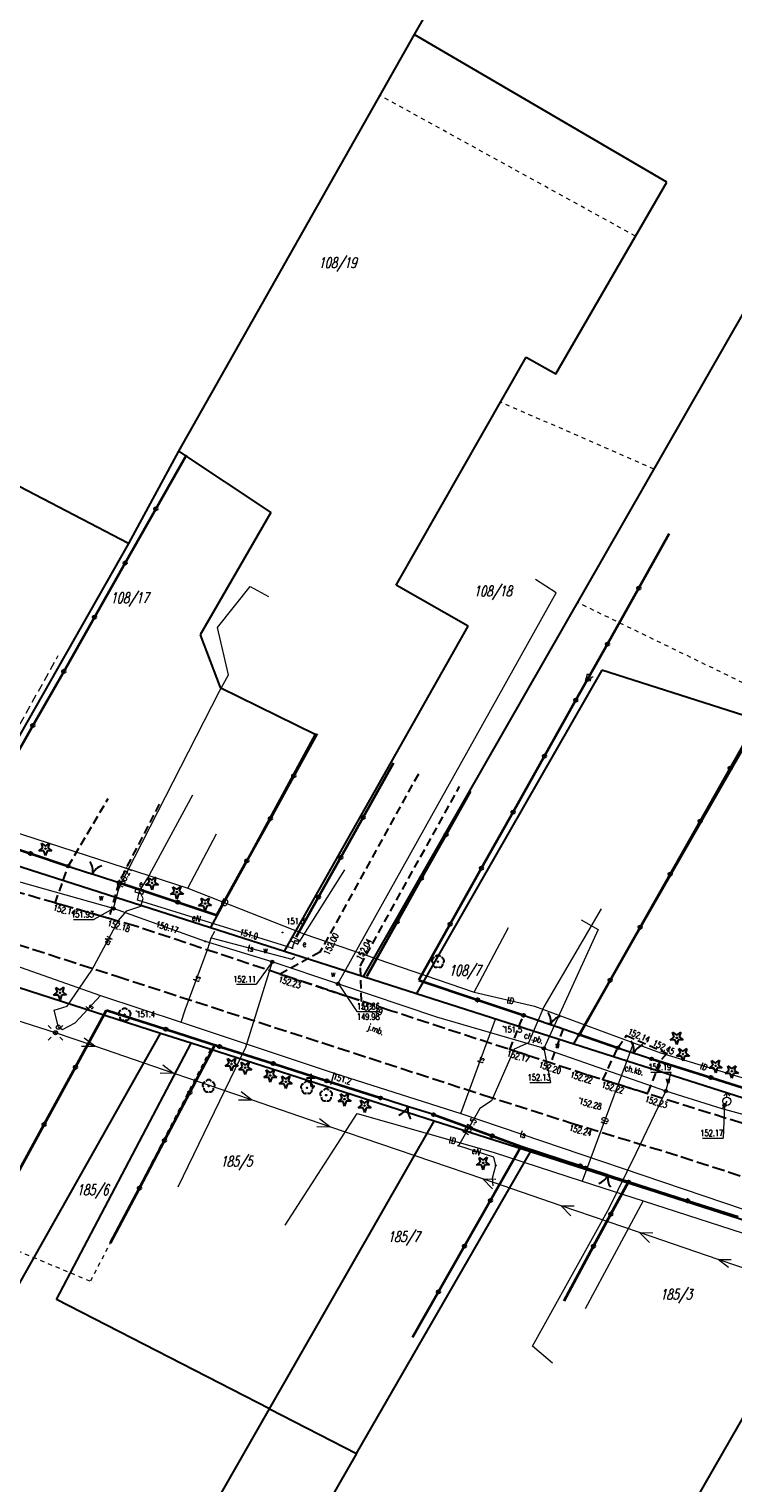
# Model space of a CAD drawing. Header units: metres. Extents: x 8430084 to 8437887, y 5768320 to 5771876.
# Tile 36 of 50: x 8434216 to 8434301, y 5770197 to 5770373. Entities that reach past the tile are written whole.
import ezdxf
from ezdxf.enums import TextEntityAlignment as Align

# ---------------------------------------------------------------- set-up
doc = ezdxf.new("R2010")
doc.units = ezdxf.units.M
doc.header["$MEASUREMENT"] = 0
for name, pattern in [('2_OTKC', [1.5, 1, -0.5]), ('2_OTKJ', [2, 1.5, -0.5]), ('2_OTZK', [1.5, 1, -0.5]), ('4_SUEP_A', [0]), ('4_SUTP_A', [0]), ('4_SUWP', [0]), ('GDE', [0]), ('GUK', [2, 1.5, -0.5]), ('GUZ', [1, 0.5, -0.5])]:
    doc.linetypes.add(name, pattern=pattern)
doc.layers.get('0').update_dxf_attribs({"color": 250, "linetype": 'CONTINUOUS', "lineweight": 100})
for name, color, linetype, lineweight in [('Dzialki', 4, 'GDE', 30), ('Numery_dzialek', 4, 'CONTINUOUS', 30), ('OTD_T_0', 252, 'CONTINUOUS', 30), ('OTK_E_T_0', 253, 'CONTINUOUS', 0), ('OTK_E_T_1', 253, 'CONTINUOUS', 0), ('OTK_L_0', 253, '2_OTKJ', 30), ('OTK_L_2', 253, '2_OTKC', 30), ('OTO_L_0', 252, 'CONTINUOUS', 35), ('OTO_L_1', 252, 'CONTINUOUS', 30), ('OTR_T_0', 253, 'CONTINUOUS', 18), ('OTR_T_1', 253, 'CONTINUOUS', 18), ('OTZ_L_1', 253, '2_OTZK', 18), ('OTZ_T_0', 253, 'CONTINUOUS', 30), ('OTZ_T_1', 253, 'CONTINUOUS', 30), ('SUE_E_T_1', 1, 'CONTINUOUS', 0), ('SUE_T_3', 1, 'CONTINUOUS', 18), ('SUE_T_4', 7, 'CONTINUOUS', 18), ('SUEP_E_T_0', 1, 'CONTINUOUS', 0), ('SUEP_L_0', 1, '4_SUEP_A', 18), ('SUER_T_0', 1, 'CONTINUOUS', 18), ('SUP_T_2', 1, 'CONTINUOUS', 18), ('SUW_E_T_2', 5, 'CONTINUOUS', 0), ('SUW_T_2', 5, 'CONTINUOUS', 18), ('SUW_T_5', 5, 'CONTINUOUS', 18), ('SUWP_L_0', 5, '4_SUWP', 18), ('SUWR_T_0', 5, 'CONTINUOUS', 18), ('Uzytki', 253, 'GUZ', 18)]:
    doc.layers.add(name, color=color, linetype=linetype, lineweight=lineweight)
for name, color, linetype, lineweight, true_color in [('Kontury', 7, 'GUK', 18, 0x008000), ('Numery_uzytkow', 7, 'CONTINUOUS', 9, 0x008000), ('SUTP_E_T_0', 7, 'CONTINUOUS', 0, 0xff9100), ('SUTP_L_0', 7, '4_SUTP_A', 18, 0xff9100), ('SUTR_T_0', 7, 'CONTINUOUS', 18, 0xff9100)]:
    doc.layers.add(name, color=color, linetype=linetype, lineweight=lineweight, true_color=true_color)
doc.styles.get("Standard").update_dxf_attribs({"font": 'Simplex.SHX', "width": 0.75})

# ---------------------------------------------------------------- blocks, each defined once
blk = doc.blocks.new('2_OTDF')
at = {"color": 0, "linetype": 'Continuous'}
for p, q in [((-0.5, 1), (0.5, 1)), ((0, 1.5), (0, 0)), ((0, 0), (0.5, 0))]:
    blk.add_line(p, q, dxfattribs=at)
blk = doc.blocks.new('2_OTRN')
at = {"color": 0, "linetype": 'Continuous'}
blk.add_circle((0, 0), 0.045, dxfattribs=at)
blk = doc.blocks.new('2_OTRS')
at = {"color": 0, "linetype": 'Continuous'}
blk.add_circle((0, 0), 0.045, dxfattribs=at)
blk = doc.blocks.new('2_OTZG')
at = {"color": 0, "linetype": 'Continuous'}
for p, q in [((-0.78225, -0.26495), (-0.3012, 0.09375)), ((-0.3012, 0.09375), (-0.4937, 0.6621)), ((-0.4937, 0.6621), (-0.0039, 0.31545)), ((-0.0039, 0.31545), (0.4771, 0.67415)), ((0.4771, 0.67415), (0.2988, 0.1012)), ((0.2988, 0.1012), (0.7886, -0.24545)), ((-0.18225, -0.2575), (-0.78225, -0.26495)), ((0.01025, -0.82585), (-0.18225, -0.2575)), ((0.1886, -0.2529), (0.01025, -0.82585)), ((0.7886, -0.24545), (0.1886, -0.2529))]:
    blk.add_line(p, q, dxfattribs=at)
blk.add_circle((0, 0), 0.045, dxfattribs=at)
blk = doc.blocks.new('2_OTZL')
at = {"color": 0, "linetype": 'Continuous'}
blk.add_circle((0, 0), 0.045, dxfattribs=at)
for centre, start, end in [((-0.36, 0.12), 102.1445, 221.86), ((0, 0.38), 30.1401, 149.8599), ((0.36, 0.12), 318.14, 77.8555), ((-0.22, -0.3), 174.1482, 293.8542), ((0.22, -0.3), 246.1458, 5.8518)]:
    blk.add_arc(centre, 0.375, start, end, dxfattribs=at)
blk = doc.blocks.new('4_SUEO_W')
at = {"color": 0, "linetype": 'Continuous'}
for p, q in [((-0.53035, 0.53035), (-0.8839, 0.8839)), ((0.53035, 0.53035), (0.8839, 0.8839)), ((-0.53035, -0.53035), (-0.8839, -0.8839)), ((0.53035, -0.53035), (0.8839, -0.8839))]:
    blk.add_line(p, q, dxfattribs=at)
blk.add_circle((0, 0), 0.025, dxfattribs=at)
blk = doc.blocks.new('4_SUPP')
at = {"color": 0, "linetype": 'Continuous'}
blk.add_circle((0, 0), 0.25, dxfattribs=at)
blk = doc.blocks.new('4_SUES')
at = {"color": 0, "linetype": 'Continuous'}
for p, q in [((0.5, 0.25), (-0.5, 0.25)), ((-0.5, 0.25), (-0.5, -0.25)), ((0.5, -0.25), (0.5, 0.25)), ((-0.5, -0.25), (0.5, -0.25))]:
    blk.add_line(p, q, dxfattribs=at)
blk = doc.blocks.new('4_SUPS')
at = {"color": 0, "linetype": 'Continuous'}
blk.add_circle((0, 0), 0.0625, dxfattribs=at)
blk = doc.blocks.new('4_SUWH')
at = {"color": 0, "linetype": 'Continuous'}
for p, q in [((0, 1), (-0.35355, 0.64645)), ((0, 1), (0.35355, 0.64645)), ((0, 0.5), (0, 1))]:
    blk.add_line(p, q, dxfattribs=at)
blk.add_circle((0, 0), 0.5, dxfattribs=at)
blk = doc.blocks.new('4_SUWW')
at = {"color": 0, "linetype": 'Continuous'}
for radius in [0.2, 0.175, 0.15, 0.125, 0.1, 0.075, 0.05, 0.025, 0.00715]:
    blk.add_circle((0, 0), radius, dxfattribs=at)

msp = doc.modelspace()

# ---------------------------------------------------------------- linework, layer by layer
at = {"layer": 'Dzialki'}
for p, q in [((8434341.06, 5770510.21), (8434262.35, 5770372.09)), ((8434256.21, 5770258.38), (8434386.75, 5770486.49)), ((8434262.35, 5770372.09), (8434233.92, 5770321.8)), ((8434292.8, 5770354.26), (8434262.35, 5770372.09)), ((8434279.41, 5770331.13), (8434292.8, 5770354.26)), ((8434227.86, 5770310.66), (8434175.54, 5770337.93)), ((8434260.15, 5770305.64), (8434275.86, 5770333.16)), ((8434275.86, 5770333.16), (8434279.41, 5770331.13)), ((8434233.92, 5770321.8), (8434227.86, 5770310.66)), ((8434233.92, 5770321.8), (8434245.06, 5770314.4)), ((8434245.06, 5770314.4), (8434236.54, 5770299.61)), ((8434227.86, 5770310.66), (8434207.13, 5770274.13)), ((8434268.84, 5770300.69), (8434260.15, 5770305.64)), ((8434236.54, 5770299.61), (8434238.92, 5770293.27)), ((8434246.69, 5770261.44), (8434268.84, 5770300.69)), ((8434284.98, 5770295.38), (8434262.62, 5770256.33)), ((8434303.99, 5770289.3), (8434284.98, 5770295.38)), ((8434238.92, 5770293.27), (8434250.41, 5770287.64)), ((8434281.6, 5770250.27), (8434303.99, 5770289.3)), ((8434250.41, 5770287.64), (8434237.77, 5770264.31)), ((8434207.13, 5770274.13), (8434237.77, 5770264.31)), ((8434237.77, 5770264.31), (8434246.69, 5770261.44)), ((8434231.73, 5770251.53), (8434194.63, 5770263.43)), ((8434246.69, 5770261.44), (8434256.21, 5770258.38)), ((8434256.21, 5770258.38), (8434262.62, 5770256.33)), ((8434262.62, 5770256.33), (8434281.6, 5770250.27)), ((8433900.82, 5769664.56), (8434231.73, 5770251.53)), ((8434219.18, 5770219.42), (8434235.45, 5770250.34)), ((8434235.45, 5770250.34), (8434231.73, 5770251.53)), ((8434264.74, 5770240.94), (8434235.45, 5770250.34)), ((8434281.6, 5770250.27), (8434306.98, 5770242.16)), ((8434244.88, 5770206.22), (8434264.74, 5770240.94)), ((8434276.36, 5770237.22), (8434264.74, 5770240.94)), ((8434255.38, 5770200.83), (8434276.36, 5770237.22)), ((8434313.55, 5770225.29), (8434276.36, 5770237.22)), ((8434287.66, 5770180.16), (8434313.55, 5770225.29)), ((8434244.88, 5770206.22), (8434219.18, 5770219.42)), ((8433926.75, 5769650.03), (8434244.88, 5770206.22)), ((8434244.88, 5770206.22), (8434255.38, 5770200.83)), ((8434255.38, 5770200.83), (8433935.13, 5769645.32))]:
    msp.add_line(p, q, dxfattribs=at)
at = {"layer": 'Kontury'}
for p, q in [((8434207.13, 5770274.13), (8434237.77, 5770264.31)), ((8434237.77, 5770264.31), (8434246.69, 5770261.44)), ((8434231.73, 5770251.53), (8434194.63, 5770263.43)), ((8434246.69, 5770261.44), (8434256.21, 5770258.38)), ((8434256.21, 5770258.38), (8434262.62, 5770256.33)), ((8434262.62, 5770256.33), (8434281.6, 5770250.27)), ((8434235.45, 5770250.34), (8434231.73, 5770251.53)), ((8434237.75, 5770249.6), (8434235.45, 5770250.34)), ((8434281.6, 5770250.27), (8434306.98, 5770242.16)), ((8434264.74, 5770240.94), (8434237.75, 5770249.6)), ((8434276.36, 5770237.22), (8434264.74, 5770240.94)), ((8434313.55, 5770225.29), (8434276.36, 5770237.22))]:
    msp.add_line(p, q, dxfattribs=at)
at = {"layer": 'OTK_L_0', "linetype": '2_OTKJ'}
for p, q in [((8434183.95, 5770272.11), (8434226.48, 5770258.42)), ((8434228.77, 5770264.45), (8434201.96, 5770272.19)), ((8434259.48, 5770254.26), (8434228.77, 5770264.45)), ((8434226.48, 5770258.42), (8434270.73, 5770244.08)), ((8434283.13, 5770246.54), (8434259.48, 5770254.26)), ((8434305.71, 5770239.48), (8434283.13, 5770246.54)), ((8434270.73, 5770244.08), (8434281.2, 5770240.73)), ((8434281.2, 5770240.73), (8434294.52, 5770236.66)), ((8434294.52, 5770236.66), (8434304.37, 5770233.45))]:
    msp.add_line(p, q, dxfattribs=at)
at = {"layer": 'OTK_L_2', "linetype": '2_OTKC'}
for p, q in [((8434262.84, 5770282.82), (8434250.95, 5770261.33)), ((8434220.61, 5770271.71), (8434225.43, 5770279.87)), ((8434255.86, 5770259.72), (8434267.8, 5770281.31)), ((8434231.59, 5770279.2), (8434226.7, 5770269.73)), ((8434219.04, 5770267.26), (8434220.61, 5770271.71)), ((8434226.7, 5770269.73), (8434225.51, 5770265.39)), ((8434225.51, 5770265.39), (8434219.04, 5770267.26)), ((8434250.95, 5770261.33), (8434246.19, 5770258.67)), ((8434246.19, 5770258.67), (8434255.97, 5770255.43)), ((8434255.97, 5770255.43), (8434255.86, 5770259.72)), ((8434273.87, 5770249.57), (8434275.52, 5770253.71)), ((8434275.52, 5770253.71), (8434280.3, 5770252.08)), ((8434280.3, 5770252.08), (8434278.8, 5770247.95)), ((8434286.9, 5770249.77), (8434287.96, 5770251.26)), ((8434287.96, 5770251.26), (8434292.83, 5770249.11)), ((8434278.8, 5770247.95), (8434273.87, 5770249.57)), ((8434285.09, 5770245.93), (8434286.9, 5770249.77)), ((8434291.98, 5770248.13), (8434290.48, 5770244.24)), ((8434292.83, 5770249.11), (8434291.98, 5770248.13)), ((8434290.48, 5770244.24), (8434285.09, 5770245.93))]:
    msp.add_line(p, q, dxfattribs=at)
at = {"layer": 'OTO_L_0'}
for p, q in [((8434231.18, 5770314.83), (8434234.88, 5770321.37)), ((8434227.47, 5770308.3), (8434231.18, 5770314.83)), ((8434293.11, 5770311.8), (8434289.44, 5770305.26)), ((8434223.77, 5770301.76), (8434227.47, 5770308.3)), ((8434289.44, 5770305.26), (8434285.65, 5770298.5)), ((8434220.06, 5770295.22), (8434223.77, 5770301.76)), ((8434285.65, 5770298.5), (8434281.85, 5770291.74)), ((8434216.35, 5770288.68), (8434220.06, 5770295.22)), ((8434281.85, 5770291.74), (8434278.06, 5770284.98)), ((8434212.65, 5770282.14), (8434216.35, 5770288.68)), ((8434300.47, 5770283.54), (8434304.09, 5770289.95)), ((8434247.81, 5770282.61), (8434250.64, 5770287.74)), ((8434278.06, 5770284.98), (8434274.26, 5770278.22)), ((8434259.85, 5770284.12), (8434256.18, 5770277.58)), ((8434296.84, 5770277.14), (8434300.47, 5770283.54)), ((8434244.99, 5770277.48), (8434247.81, 5770282.61)), ((8434266.19, 5770275.51), (8434269.14, 5770280.77)), ((8434274.26, 5770278.22), (8434270.47, 5770271.46)), ((8434242.16, 5770272.36), (8434244.99, 5770277.48)), ((8434256.18, 5770277.58), (8434253.48, 5770272.77)), ((8434293.22, 5770270.73), (8434296.84, 5770277.14)), ((8434208.95, 5770275.62), (8434216.06, 5770273.23)), ((8434263.24, 5770270.25), (8434266.19, 5770275.51)), ((8434216.06, 5770273.23), (8434220.61, 5770271.71)), ((8434253.48, 5770272.77), (8434250.78, 5770267.96)), ((8434238.54, 5770265.79), (8434242.16, 5770272.36)), ((8434270.47, 5770271.46), (8434266.68, 5770264.7)), ((8434226.7, 5770269.73), (8434233.81, 5770267.36)), ((8434260.29, 5770264.99), (8434263.24, 5770270.25)), ((8434289.6, 5770264.33), (8434293.22, 5770270.73)), ((8434250.78, 5770267.96), (8434248.09, 5770263.15)), ((8434233.81, 5770267.36), (8434238.54, 5770265.79)), ((8434256.62, 5770258.45), (8434260.29, 5770264.99)), ((8434266.68, 5770264.7), (8434262.88, 5770257.94)), ((8434285.98, 5770257.93), (8434289.6, 5770264.33)), ((8434262.88, 5770257.94), (8434269.99, 5770255.56)), ((8434282.28, 5770251.4), (8434285.98, 5770257.93)), ((8434269.99, 5770255.56), (8434275.52, 5770253.71)), ((8434221.47, 5770247.43), (8434225.22, 5770254.31)), ((8434225.22, 5770254.31), (8434232.37, 5770252.03)), ((8434232.37, 5770252.03), (8434238.84, 5770249.95)), ((8434235.27, 5770244.37), (8434238.31, 5770250.12)), ((8434238.84, 5770249.95), (8434245.31, 5770247.88)), ((8434282.28, 5770251.4), (8434286.9, 5770249.77)), ((8434290.96, 5770248.45), (8434298.12, 5770246.2)), ((8434217.72, 5770240.54), (8434221.47, 5770247.43)), ((8434245.31, 5770247.88), (8434251.79, 5770245.8)), ((8434251.79, 5770245.8), (8434258.26, 5770243.73)), ((8434298.12, 5770246.2), (8434302.84, 5770244.72)), ((8434232.23, 5770238.61), (8434235.27, 5770244.37)), ((8434264.68, 5770241.72), (8434271.73, 5770239.15)), ((8434213.96, 5770233.65), (8434217.72, 5770240.54)), ((8434229.19, 5770232.86), (8434232.23, 5770238.61)), ((8434275.24, 5770237.87), (8434271.54, 5770231.35)), ((8434271.73, 5770239.15), (8434275.24, 5770237.87)), ((8434275.24, 5770237.87), (8434282.36, 5770235.52)), ((8434282.36, 5770235.52), (8434283.02, 5770235.3)), ((8434225.69, 5770226.23), (8434229.19, 5770232.86)), ((8434286.07, 5770229.72), (8434288.17, 5770233.61)), ((8434288.17, 5770233.61), (8434295.31, 5770231.33)), ((8434271.54, 5770231.35), (8434268.41, 5770225.84)), ((8434295.31, 5770231.33), (8434301.41, 5770229.38)), ((8434283.97, 5770225.83), (8434286.07, 5770229.72)), ((8434268.41, 5770225.84), (8434265.28, 5770220.33)), ((8434280.41, 5770219.23), (8434283.97, 5770225.83)), ((8434265.28, 5770220.33), (8434262.15, 5770214.81))]:
    msp.add_line(p, q, dxfattribs=at)
for centre in [(8434231.18, 5770314.83), (8434227.47, 5770308.3), (8434289.44, 5770305.26), (8434223.77, 5770301.76), (8434285.65, 5770298.5), (8434220.06, 5770295.22), (8434281.85, 5770291.74), (8434216.35, 5770288.68), (8434278.06, 5770284.98), (8434300.47, 5770283.54), (8434247.81, 5770282.61), (8434274.26, 5770278.22), (8434244.99, 5770277.48), (8434256.18, 5770277.58), (8434296.84, 5770277.14), (8434266.19, 5770275.51), (8434216.06, 5770273.23), (8434253.48, 5770272.77), (8434242.16, 5770272.36), (8434270.47, 5770271.46), (8434263.24, 5770270.25), (8434293.22, 5770270.73), (8434233.81, 5770267.36), (8434250.78, 5770267.96), (8434260.29, 5770264.99), (8434266.68, 5770264.7), (8434289.6, 5770264.33), (8434285.98, 5770257.93), (8434269.99, 5770255.56), (8434232.37, 5770252.03), (8434238.84, 5770249.95), (8434221.47, 5770247.43), (8434245.31, 5770247.88), (8434298.12, 5770246.2), (8434251.79, 5770245.8), (8434235.27, 5770244.37), (8434217.72, 5770240.54), (8434232.23, 5770238.61), (8434271.73, 5770239.15), (8434282.36, 5770235.52), (8434229.19, 5770232.86), (8434271.54, 5770231.35), (8434295.31, 5770231.33), (8434286.07, 5770229.72), (8434268.41, 5770225.84), (8434283.97, 5770225.83), (8434265.28, 5770220.33)]:
    msp.add_circle(centre, 0.17, dxfattribs=at)
at = {"layer": 'OTO_L_1'}
for p, q in [((8434220.61, 5770271.71), (8434223.06, 5770270.91)), ((8434222.82, 5770270.99), (8434224.25, 5770270.53)), ((8434224.25, 5770270.53), (8434226.7, 5770269.73)), ((8434275.52, 5770253.71), (8434278.31, 5770252.76)), ((8434278.07, 5770252.84), (8434279.49, 5770252.35)), ((8434279.49, 5770252.35), (8434282.28, 5770251.4)), ((8434286.9, 5770249.77), (8434288.34, 5770249.3)), ((8434288.1, 5770249.38), (8434289.52, 5770248.92)), ((8434289.52, 5770248.92), (8434290.96, 5770248.45)), ((8434260.87, 5770242.91), (8434258.26, 5770243.73)), ((8434262.31, 5770242.46), (8434260.87, 5770242.91)), ((8434264.68, 5770241.72), (8434262.07, 5770242.54)), ((8434285, 5770234.65), (8434283.02, 5770235.3)), ((8434286.43, 5770234.18), (8434285, 5770234.65)), ((8434288.17, 5770233.61), (8434286.19, 5770234.26))]:
    msp.add_line(p, q, dxfattribs=at)
for centre in [(8434220.61, 5770271.71), (8434226.7, 5770269.73), (8434275.52, 5770253.71), (8434282.28, 5770251.4), (8434286.9, 5770249.77), (8434290.96, 5770248.45), (8434258.26, 5770243.73), (8434264.68, 5770241.72), (8434283.02, 5770235.3), (8434288.17, 5770233.61)]:
    msp.add_circle(centre, 0.17, dxfattribs=at)
for centre, start, end in [((8434221.57, 5770271.11), 349.9339, 34.0083), ((8434225.33, 5770269.88), 109.9706, 154.045), ((8434276.82, 5770252.97), 349.0749, 33.1493), ((8434280.57, 5770251.69), 109.1116, 153.186), ((8434286.84, 5770249.5), 349.9339, 34.0083), ((8434290.61, 5770248.27), 109.9706, 154.045), ((8434259.78, 5770243.54), 290.6005, 334.6749), ((8434263.56, 5770242.36), 170.5638, 214.6382), ((8434283.92, 5770235.3), 289.8136, 333.888), ((8434287.68, 5770234.06), 169.7769, 213.8513)]:
    msp.add_arc(centre, 2, start, end, dxfattribs=at)
at = {"layer": 'OTZ_L_1', "linetype": '2_OTZK'}
msp.add_line((8434206.83, 5770274.44), (8434219.4, 5770297.14), dxfattribs=at)
at = {"layer": 'SUEP_L_0', "linetype": '4_SUEP_A'}
for p, q in [((8434230.16, 5770270.21), (8434235.63, 5770280.3)), ((8434253.95, 5770271.27), (8434248.51, 5770262.66)), ((8434229.2, 5770268.71), (8434230.16, 5770270.21)), ((8434228.96, 5770267.62), (8434229.2, 5770268.71)), ((8434247.63, 5770261.83), (8434228.96, 5770267.62)), ((8434229.65, 5770267.8), (8434229.2, 5770268.71)), ((8434229.37, 5770266.87), (8434229.65, 5770267.8)), ((8434226.67, 5770265.13), (8434227.68, 5770266.32)), ((8434227.68, 5770266.32), (8434229.37, 5770266.87)), ((8434284.89, 5770266.55), (8434277.98, 5770254.73)), ((8434223.44, 5770259.16), (8434226.67, 5770265.13)), ((8434247.96, 5770262.75), (8434247.63, 5770261.83)), ((8434248.13, 5770262.65), (8434247.96, 5770262.75)), ((8434248.51, 5770262.66), (8434248.13, 5770262.65)), ((8434220.5, 5770254.8), (8434223.44, 5770259.16)), ((8434218.9, 5770254.33), (8434220.5, 5770254.8)), ((8434219.42, 5770252.27), (8434218.9, 5770254.33)), ((8434277.98, 5770254.73), (8434276.14, 5770250.4)), ((8434219.07, 5770251.6), (8434214.3, 5770253.12)), ((8434223.8, 5770249.98), (8434219.07, 5770251.6)), ((8434222.22, 5770249.99), (8434223.8, 5770249.98)), ((8434223.8, 5770249.98), (8434222.54, 5770250.94)), ((8434233.26, 5770246.74), (8434223.8, 5770249.98)), ((8434276.14, 5770250.4), (8434274.39, 5770249.61)), ((8434274.39, 5770249.61), (8434271.65, 5770243.4)), ((8434231.68, 5770246.75), (8434233.26, 5770246.74)), ((8434233.26, 5770246.74), (8434232, 5770247.7)), ((8434242.72, 5770243.5), (8434233.26, 5770246.74)), ((8434241.14, 5770243.51), (8434242.72, 5770243.5)), ((8434242.72, 5770243.5), (8434241.46, 5770244.46)), ((8434252.18, 5770240.26), (8434242.72, 5770243.5)), ((8434271.65, 5770243.4), (8434270.24, 5770242.44)), ((8434252.18, 5770240.26), (8434250.92, 5770241.22)), ((8434270.24, 5770242.44), (8434267.68, 5770237.97)), ((8434250.6, 5770240.28), (8434252.18, 5770240.26)), ((8434270.61, 5770233.96), (8434252.18, 5770240.26)), ((8434271.96, 5770236.58), (8434267.68, 5770237.97)), ((8434272.19, 5770235.59), (8434271.96, 5770236.58)), ((8434271.78, 5770234.06), (8434272.19, 5770235.59)), ((8434280.07, 5770230.72), (8434270.61, 5770233.96)), ((8434271.79, 5770232.76), (8434270.61, 5770233.96)), ((8434270.61, 5770233.96), (8434272.19, 5770233.94)), ((8434271.85, 5770233.11), (8434271.78, 5770234.06)), ((8434289.53, 5770227.48), (8434280.07, 5770230.72)), ((8434281.25, 5770229.52), (8434280.07, 5770230.72)), ((8434280.07, 5770230.72), (8434281.65, 5770230.7)), ((8434299, 5770224.24), (8434289.53, 5770227.48)), ((8434290.71, 5770226.28), (8434289.53, 5770227.48)), ((8434289.53, 5770227.48), (8434291.12, 5770227.47)), ((8434303.73, 5770222.62), (8434299, 5770224.24)), ((8434300.25, 5770223.28), (8434299, 5770224.24)), ((8434299, 5770224.24), (8434300.58, 5770224.23))]:
    msp.add_line(p, q, dxfattribs=at)
at = {"layer": 'SUP_T_2', "linetype": 'Continuous', "lineweight": 0}
for p, q in [((8434219.18, 5770251.81), (8434218.94, 5770251.36)), ((8434219.19, 5770251.83), (8434218.95, 5770251.38))]:
    msp.add_line(p, q, dxfattribs=at)
at = {"layer": 'SUTP_L_0', "linetype": '4_SUTP_A'}
for p, q in [((8434207.81, 5770277.89), (8434235.04, 5770269.06)), ((8434235.04, 5770269.06), (8434238.5, 5770275.62)), ((8434235.04, 5770269.06), (8434249.04, 5770263.56)), ((8434195.43, 5770266.32), (8434224.49, 5770256.09)), ((8434269.57, 5770256.48), (8434273.73, 5770264.32)), ((8434237.48, 5770261.84), (8434237.83, 5770263.07)), ((8434237.83, 5770263.07), (8434238.3, 5770263.88)), ((8434237.83, 5770263.07), (8434247.58, 5770260.49)), ((8434249.04, 5770263.56), (8434269.57, 5770256.48)), ((8434234.7, 5770254.38), (8434237.48, 5770261.84)), ((8434247.58, 5770260.49), (8434247.91, 5770260.75)), ((8434221.44, 5770252.79), (8434224.49, 5770256.09)), ((8434224.49, 5770256.09), (8434234.22, 5770252.86)), ((8434269.57, 5770256.48), (8434276.84, 5770254.79)), ((8434234.22, 5770252.86), (8434234.7, 5770254.38)), ((8434276.84, 5770254.79), (8434288.79, 5770250.4)), ((8434219.42, 5770252.27), (8434219.93, 5770252.01)), ((8434219.93, 5770252.01), (8434221.44, 5770252.79)), ((8434234.22, 5770252.86), (8434252.69, 5770246.71)), ((8434267.98, 5770241.86), (8434272.16, 5770253.24)), ((8434288.79, 5770250.4), (8434282.61, 5770233.69)), ((8434288.79, 5770250.4), (8434292.06, 5770249.19)), ((8434292.06, 5770249.19), (8434305.27, 5770245.17)), ((8434252.29, 5770245.36), (8434252.69, 5770246.71)), ((8434252.69, 5770246.71), (8434267.98, 5770241.86)), ((8434246.78, 5770228.38), (8434255.45, 5770241.87)), ((8434255.45, 5770241.87), (8434271.85, 5770237.19)), ((8434267.98, 5770241.86), (8434304.51, 5770229.45)), ((8434271.85, 5770237.19), (8434282.61, 5770233.69)), ((8434282.61, 5770233.69), (8434289.96, 5770231.31)), ((8434289.96, 5770231.31), (8434282.96, 5770218.28)), ((8434289.96, 5770231.31), (8434313.71, 5770223.59))]:
    msp.add_line(p, q, dxfattribs=at)
at = {"layer": 'SUWP_L_0', "linetype": '4_SUWP'}
for p, q in [((8434279.45, 5770304.71), (8434276.99, 5770306.3)), ((8434238.62, 5770300.5), (8434242.55, 5770305.46)), ((8434242.55, 5770305.46), (8434244.75, 5770304.27)), ((8434253.14, 5770257.5), (8434279.45, 5770304.71)), ((8434239.93, 5770294.8), (8434238.62, 5770300.5)), ((8434238.85, 5770292.82), (8434239.93, 5770294.8)), ((8434226.75, 5770269.12), (8434238.85, 5770292.82)), ((8434226.08, 5770266.59), (8434202.65, 5770273.22)), ((8434226.08, 5770266.59), (8434226.75, 5770269.12)), ((8434237.15, 5770262.62), (8434226.08, 5770266.59)), ((8434284.54, 5770264.05), (8434277.99, 5770249.71)), ((8434282.46, 5770265.25), (8434284.54, 5770264.05)), ((8434245.21, 5770260.15), (8434237.15, 5770262.62)), ((8434245.21, 5770260.15), (8434241.99, 5770249.83)), ((8434253.14, 5770257.5), (8434245.21, 5770260.15)), ((8434265.08, 5770253.5), (8434253.14, 5770257.5)), ((8434277.76, 5770249.78), (8434265.08, 5770253.5)), ((8434241.99, 5770249.83), (8434233.84, 5770232.95)), ((8434277.99, 5770249.71), (8434277.76, 5770249.78)), ((8434292.68, 5770244.57), (8434277.99, 5770249.71)), ((8434289.11, 5770237.07), (8434292.68, 5770244.57)), ((8434299.5, 5770242.41), (8434292.68, 5770244.57)), ((8434299.78, 5770242.88), (8434299.5, 5770242.41)), ((8434300.05, 5770243.33), (8434299.78, 5770242.88)), ((8434305.57, 5770240.73), (8434299.5, 5770242.41)), ((8434285.84, 5770230.42), (8434289.11, 5770237.07)), ((8434276.59, 5770213.78), (8434285.84, 5770230.42)), ((8434279.01, 5770211.7), (8434276.59, 5770213.78))]:
    msp.add_line(p, q, dxfattribs=at)
at = {"layer": 'SUWR_T_0', "linetype": 'Continuous', "lineweight": 0}
for p, q in [((8434226.08, 5770266.59), (8434223.7, 5770265.27)), ((8434221.23, 5770265.27), (8434223.7, 5770265.27)), ((8434245.21, 5770260.15), (8434243.27, 5770257.45)), ((8434240.91, 5770257.45), (8434243.27, 5770257.45)), ((8434253.16, 5770257.54), (8434255.43, 5770254.17)), ((8434255.43, 5770254.17), (8434258.04, 5770254.17)), ((8434277.99, 5770249.71), (8434278.78, 5770245.59)), ((8434290.87, 5770246.84), (8434293.34, 5770246.84)), ((8434292.68, 5770244.57), (8434293.34, 5770246.84)), ((8434276.28, 5770245.59), (8434278.78, 5770245.59)), ((8434299.78, 5770242.88), (8434299.61, 5770238.87)), ((8434297.11, 5770238.87), (8434299.61, 5770238.87))]:
    msp.add_line(p, q, dxfattribs=at)
at = {"layer": 'Uzytki'}
for p, q in [((8434258.19, 5770364.73), (8434233.92, 5770321.8)), ((8434289.03, 5770347.75), (8434258.19, 5770364.73)), ((8434279.41, 5770331.13), (8434289.03, 5770347.75)), ((8434272.75, 5770327.72), (8434275.86, 5770333.16)), ((8434275.86, 5770333.16), (8434279.41, 5770331.13)), ((8434291.27, 5770319.64), (8434272.75, 5770327.72)), ((8434233.92, 5770321.8), (8434227.86, 5770310.66)), ((8434282.05, 5770303.53), (8434291.27, 5770319.64)), ((8434227.86, 5770310.66), (8434223.31, 5770302.65)), ((8434223.31, 5770302.65), (8434207.13, 5770274.13)), ((8434305.59, 5770292.09), (8434282.05, 5770303.53)), ((8434207.13, 5770274.13), (8434237.77, 5770264.31)), ((8434237.77, 5770264.31), (8434246.69, 5770261.44)), ((8434231.73, 5770251.53), (8434194.63, 5770263.43)), ((8434246.69, 5770261.44), (8434256.21, 5770258.38)), ((8434256.21, 5770258.38), (8434262.62, 5770256.33)), ((8434262.62, 5770256.33), (8434281.6, 5770250.27)), ((8434235.45, 5770250.34), (8434231.73, 5770251.53)), ((8434237.75, 5770249.6), (8434235.45, 5770250.34)), ((8434281.6, 5770250.27), (8434306.98, 5770242.16)), ((8434237.75, 5770249.6), (8434223.27, 5770221.6)), ((8434264.74, 5770240.94), (8434237.75, 5770249.6)), ((8434276.36, 5770237.22), (8434264.74, 5770240.94)), ((8434313.55, 5770225.29), (8434276.36, 5770237.22)), ((8434223.27, 5770221.6), (8434209.99, 5770227.14)), ((8434287.66, 5770180.16), (8434313.55, 5770225.29))]:
    msp.add_line(p, q, dxfattribs=at)

# ---------------------------------------------------------------- block references
at = {"layer": 'OTD_T_0'}
msp.add_blockref('2_OTDF', (8434249.86, 5770245.14), dxfattribs=at)
at = {"layer": 'OTR_T_0'}
for p in [(8434219.04, 5770267.26), (8434225.51, 5770265.39), (8434250.95, 5770261.33), (8434246.19, 5770258.67), (8434255.86, 5770259.72), (8434255.97, 5770255.43), (8434287.96, 5770251.26), (8434273.87, 5770249.57), (8434292.83, 5770249.11), (8434278.8, 5770247.95), (8434283.13, 5770246.54), (8434285.09, 5770245.93), (8434282.37, 5770243.72), (8434290.48, 5770244.24), (8434281.2, 5770240.73)]:
    msp.add_blockref('2_OTRS', p, dxfattribs=at)
at = {"layer": 'OTR_T_1'}
for p in [(8434246.46, 5770263.71), (8434228.83, 5770254.22), (8434273.1, 5770252.37)]:
    msp.add_blockref('2_OTRN', p, dxfattribs=at)
at = {"layer": 'OTZ_T_0'}
for p in [(8434265.21, 5770260.18), (8434227.41, 5770253.79), (8434237.55, 5770245.16), (8434249.41, 5770244.96), (8434251.73, 5770244.07)]:
    msp.add_blockref('2_OTZL', p, dxfattribs=at)
at = {"layer": 'OTZ_T_1'}
for p in [(8434217.86, 5770273.82), (8434230.71, 5770269.69), (8434233.71, 5770268.57), (8434237.12, 5770267.19), (8434219.61, 5770256.41), (8434294.01, 5770250.99), (8434240.31, 5770247.83), (8434294.76, 5770249.03), (8434298.7, 5770247.6), (8434241.95, 5770247.39), (8434244.97, 5770246.45), (8434246.85, 5770245.69), (8434300.65, 5770246.95), (8434253.94, 5770243.58), (8434256.36, 5770242.8), (8434270.65, 5770235.9)]:
    msp.add_blockref('2_OTZG', p, dxfattribs=at)
at = {"layer": 'SUE_T_3'}
for name in ['4_SUEO_W', '4_SUPP']:
    msp.add_blockref(name, (8434219.07, 5770251.6), dxfattribs=at)
at = {"layer": 'SUE_T_4'}
for p, rotation in [((8434229.2, 5770268.71), 344.5378484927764), ((8434247.96, 5770262.75), 333.3144474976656)]:
    msp.add_blockref('4_SUES', p, dxfattribs=dict(at, rotation=rotation))
at = {"layer": 'SUER_T_0'}
for p in [(8434247.63, 5770261.83), (8434267.68, 5770237.97), (8434272.19, 5770235.59)]:
    msp.add_blockref('4_SUPS', p, dxfattribs=at)
at = {"layer": 'SUP_T_2'}
msp.add_blockref('4_SUPP', (8434219.42, 5770252.27), dxfattribs=at)
at = {"layer": 'SUTR_T_0'}
msp.add_blockref('4_SUPS', (8434252.69, 5770246.71), dxfattribs=at)
at = {"layer": 'SUW_T_2'}
msp.add_blockref('4_SUWH', (8434300.05, 5770243.33), dxfattribs=at)
at = {"layer": 'SUW_T_5'}
for p in [(8434226.08, 5770266.59), (8434245.21, 5770260.15), (8434253.14, 5770257.5), (8434277.99, 5770249.71), (8434292.68, 5770244.57), (8434299.78, 5770242.88)]:
    msp.add_blockref('4_SUWW', p, dxfattribs=at)
at = {"layer": 'SUWR_T_0'}
for p in [(8434226.75, 5770269.12), (8434226.08, 5770266.59), (8434237.15, 5770262.62), (8434245.21, 5770260.15), (8434253.14, 5770257.5), (8434277.76, 5770249.78), (8434292.68, 5770244.57), (8434299.78, 5770242.88)]:
    msp.add_blockref('4_SUPS', p, dxfattribs=at)

# ---------------------------------------------------------------- texts
at = {"layer": 'Numery_dzialek', "oblique": 15, "width": 0.7}
for s, p in [('108/19', (8434250.77, 5770343.92)), ('108/17', (8434225.69, 5770303.46))]:
    msp.add_text(s, height=1.26, dxfattribs=at).set_placement(p)
for s, p in [('108/18', (8434269.51, 5770305.54)), ('108/7', (8434266.51, 5770259.74)), ('185/5', (8434238.95, 5770236.71)), ('185/6', (8434221.62, 5770233.27)), ('185/7', (8434259.15, 5770227.61)), ('185/3', (8434291.99, 5770220.65))]:
    msp.add_text(s, height=1.26, dxfattribs=at).set_placement(p, align=Align.TOP_LEFT)
at = {"layer": 'Numery_uzytkow', "oblique": 15, "width": 0.7}
msp.add_text('Br', height=0.9, dxfattribs=at).set_placement((8434282.87, 5770294.88), align=Align.TOP_LEFT)
at = {"layer": 'OTK_E_T_0', "lineweight": 9, "width": 0.7}
msp.add_text('j.mb.', height=0.75, rotation=338.8602, dxfattribs=at).set_placement((8434257.69, 5770251.9), align=Align.MIDDLE)
at = {"layer": 'OTK_E_T_1', "lineweight": 9, "width": 0.7}
for s, rotation, p in [('ch.pb.', 341.918, (8434276.73, 5770250.86)), ('ch.kb.', 345.4934, (8434288.88, 5770247.09))]:
    msp.add_text(s, height=0.75, rotation=rotation, dxfattribs=at).set_placement(p, align=Align.MIDDLE)
at = {"layer": 'OTR_T_0', "lineweight": 9, "width": 0.7}
for s, rotation, p in [('152.14', 345.2473, (8434218.92, 5770267.1)), ('152.18', 343.6088, (8434225.49, 5770265.22)), ('152.00', 63.2368, (8434251.37, 5770261.26)), ('152.04', 61.5859, (8434255.31, 5770260.65)), ('152.23', 342.7543, (8434246.13, 5770258.45)), ('152.19', 341.6187, (8434256.02, 5770255.26)), ('152.14', 336.2556, (8434288.34, 5770252.16)), ('152.45', 334.5217, (8434291.35, 5770250.78)), ('152.17', 343.0902, (8434273.67, 5770249.5)), ('152.20', 342.5856, (8434277.52, 5770248.14)), ('152.22', 343.3993, (8434281.29, 5770246.94)), ('152.22', 343.9818, (8434285.07, 5770245.72)), ('152.28', 345.0376, (8434282.37, 5770243.72)), ('152.23', 343.5424, (8434290.32, 5770243.99)), ('152.24', 344.9547, (8434281.17, 5770240.53))]:
    msp.add_text(s, height=0.75, rotation=rotation, dxfattribs=at).set_placement(p, align=Align.TOP_LEFT)
at = {"layer": 'OTR_T_1', "lineweight": 9, "width": 0.7}
for s, p in [('151.3', (8434246.92, 5770265.44)), ('151.4', (8434228.83, 5770254.22)), ('151.5', (8434273.1, 5770252.37))]:
    msp.add_text(s, height=0.75, dxfattribs=at).set_placement(p, align=Align.TOP_LEFT)
at = {"layer": 'SUE_E_T_1', "lineweight": 9, "width": 0.7}
for p in [(8434229.16, 5770269.94), (8434248.89, 5770262.71)]:
    msp.add_text('e', height=0.75, dxfattribs=at).set_placement(p, align=Align.TOP_LEFT)
at = {"layer": 'SUEP_E_T_0', "lineweight": 9, "width": 0.7}
for rotation, p in [(344.8335, (8434236.07, 5770265.42)), (59.3234, (8434225.38, 5770262.74)), (340.1412, (8434269.83, 5770237.27))]:
    msp.add_text('eN', height=0.75, rotation=rotation, dxfattribs=at).set_placement(p, align=Align.MIDDLE)
at = {"layer": 'SUER_T_0', "lineweight": 9, "width": 0.7}
for s, rotation, p in [('151.0', 344.91, (8434241.31, 5770263.79)), ('151.5', 58.86, (8434268.43, 5770239.28))]:
    msp.add_text(s, height=0.75, rotation=rotation, dxfattribs=at).set_placement(p, align=Align.MIDDLE_LEFT)
at = {"layer": 'SUTP_E_T_0', "lineweight": 9, "width": 0.7}
for s, rotation, p in [('tD', 335.7723, (8434239.47, 5770267.33)), ('ts', 344.394, (8434242.62, 5770261.8)), ('ts', 69.5189, (8434236.1, 5770258.14)), ('tD', 345.5102, (8434273.95, 5770255.48)), ('ts', 47.2302, (8434223.18, 5770254.68)), ('ts', 69.8603, (8434270.35, 5770248.32)), ('tD', 336.3706, (8434297.26, 5770247.51)), ('tD', 69.2744, (8434285.31, 5770241)), ('ts', 341.2344, (8434275.46, 5770239.32)), ('tD', 343.69, (8434266.94, 5770238.59))]:
    msp.add_text(s, height=0.75, rotation=rotation, dxfattribs=at).set_placement(p, align=Align.MIDDLE)
at = {"layer": 'SUTR_T_0', "lineweight": 9, "width": 0.7}
msp.add_text('151.2', height=0.75, rotation=342.3891, dxfattribs=at).set_placement((8434252.69, 5770246.71), align=Align.TOP_LEFT)
at = {"layer": 'SUW_E_T_2', "lineweight": 9, "width": 0.7}
for p in [(8434224.29, 5770268.32), (8434244.12, 5770261.96), (8434252.29, 5770259.1), (8434279.33, 5770250.51), (8434292.66, 5770246.28)]:
    msp.add_text('w', height=0.75, dxfattribs=at).set_placement(p, align=Align.TOP_LEFT)
at = {"layer": 'SUWR_T_0', "lineweight": 9, "width": 0.7}
for s, rotation, p in [('150.21', 63.1942, (8434226.75, 5770269.12)), ('150.17', 342.4397, (8434231.22, 5770264.75))]:
    msp.add_text(s, height=0.75, rotation=rotation, dxfattribs=at).set_placement(p, align=Align.MIDDLE_LEFT)
for s, p in [('151.93', (8434223.7, 5770265.52)), ('152.11', (8434243.27, 5770257.7)), ('152.13', (8434278.78, 5770245.84)), ('152.19', (8434293.34, 5770247.09)), ('152.17', (8434299.61, 5770239.12))]:
    msp.add_text(s, height=0.75, dxfattribs=at).set_placement(p, align=Align.RIGHT)
for s, p in [('151.86', (8434255.43, 5770255.17)), ('149.98', (8434255.43, 5770253.92))]:
    msp.add_text(s, height=0.75, dxfattribs=at).set_placement(p, align=Align.TOP_LEFT)

doc.saveas('drawing.dxf')
